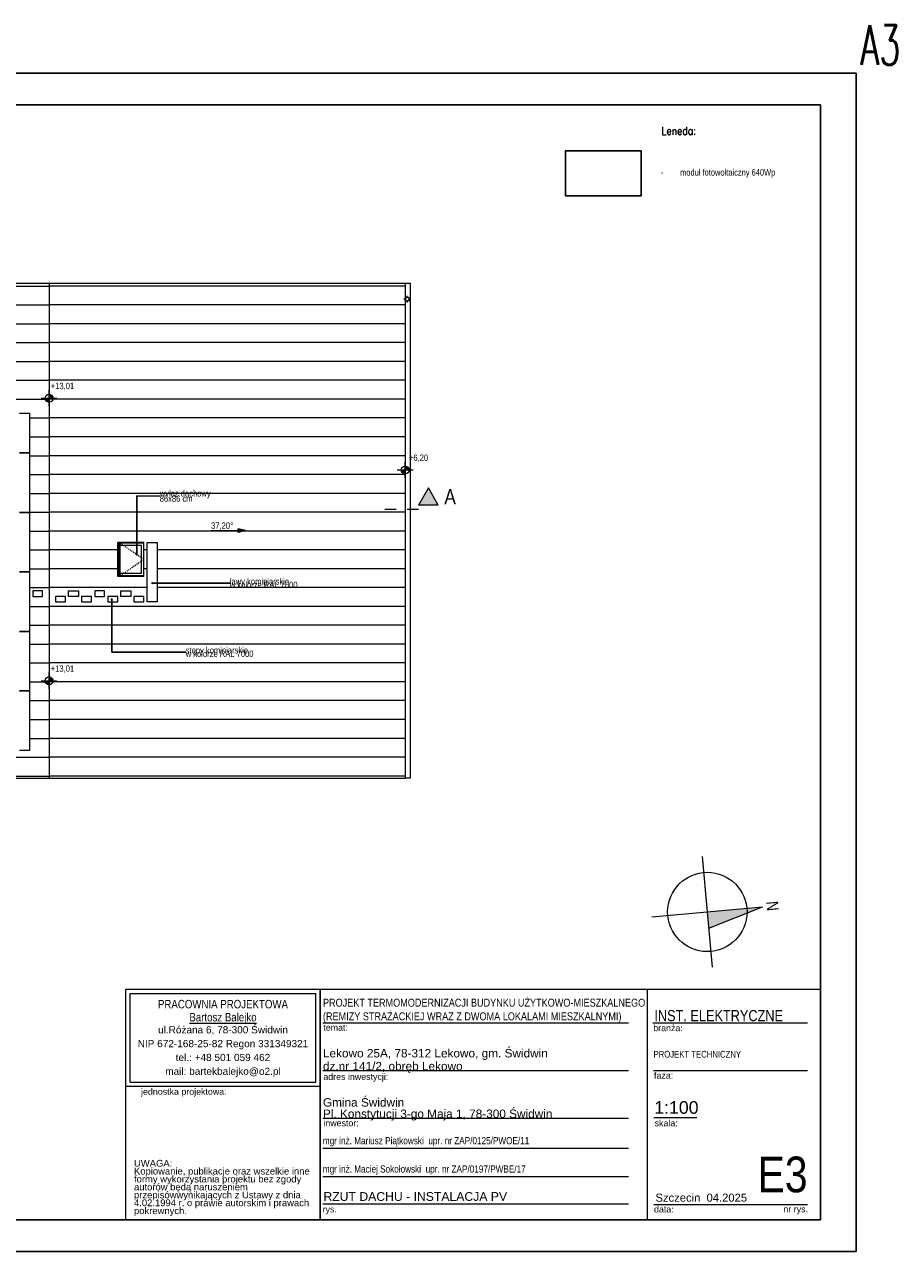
# Model space of a CAD drawing. Extents: x -543332 to -323966, y -9028 to 137422.
# Tile 193 of 250: x -489696 to -467701, y 106497 to 137422. Entities that reach past the tile are written whole.
import ezdxf

# ---------------------------------------------------------------- set-up
doc = ezdxf.new("R2010")
doc.units = 0
doc.header["$MEASUREMENT"] = 0
doc.linetypes.add('Dashed', pattern=[564.444447, 282.222223, -282.222223])
doc.linetypes.add('Hidden Line', pattern=[50, 25, -25])
doc.layers.get('0').update_dxf_attribs({"color": 8})
for name, color, linetype in [('$ IE Tabela', 7, 'Continuous'), ('INWENT DACH', 8, 'Continuous'), ('INWENT RZĘDNE', 8, 'Continuous'), ('MODULES', 8, 'Continuous')]:
    doc.layers.add(name, color=color, linetype=linetype)
for name, color, linetype, lineweight in [('$ IE_OPISY', 7, 'Continuous', 25), ('$ IE_SCHEMAT', 7, 'Continuous', 0), ('0_Nr_Pióra__21', 8, 'Continuous', 9), ('Arch dachowki_Nr_Pióra__21', 8, 'Continuous', 9), ('Arch okna_Nr_Pióra__21', 8, 'Continuous', 9), ('Arch opisy_Nr_Pióra__21', 8, 'Continuous', 9), ('ARCH TABELA_Nr_Pióra__1', 8, 'Continuous', 25), ('ARCH TABELA_Nr_Pióra__21', 8, 'Continuous', 9), ('ARCH TABELA_Nr_Pióra__7', 8, 'Continuous', 13), ('Arch tabelki_Nr_Pióra__21', 8, 'Continuous', 9), ('arch wypelnienia_Nr_Pióra__21', 8, 'Continuous', 9), ('Arch wyposazenie_Nr_Pióra__21', 8, 'Continuous', 9), ('INWENT DACH_Nr_Pióra__2', 8, 'Continuous', 13), ('INWENT DACH_Nr_Pióra__21', 8, 'Continuous', 9), ('INWENT OPISY_Nr_Pióra__21', 8, 'Continuous', 9), ('INWENT OPISY_Nr_Pióra__41', 8, 'Continuous', 15), ('INWENT RURY SPUSTOWE_Nr_Pióra__21', 8, 'Continuous', 9), ('INWENT RZĘDNE_Nr_Pióra__21', 8, 'Continuous', 9)]:
    doc.layers.add(name, color=color, linetype=linetype, lineweight=lineweight)
doc.styles.add('GENERATED_STYLE_2', font='ARIALN.TTF')
doc.styles.add('GENERATED_STYLE_3', font='ARIALN.TTF')
doc.styles.add('GENERATED_STYLE_5', font='ARIALN.TTF')
doc.styles.add('GENERATED_STYLE_7', font='ARIALN.TTF')
doc.styles.add('GENERATED_STYLE_8', font='arial.ttf')
doc.styles.add('GENERATED_STYLE_9', font='arial.ttf')
doc.styles.add('ROMANS', font='romans.shx', dxfattribs={"width": 0.85})
doc.styles.add('Solskiego 3 - PB po popr_CZYSTY$0$GENERATED_STYLE_1', font='txt')
doc.dimstyles.new('GENERATED_STYLE__11', dxfattribs={"dimtxt": 0.18, "dimasz": 109.44, "dimexe": 0.18, "dimexo": 0.0625, "dimgap": 0.09, "dimtad": 0, "dimtih": 1, "dimtoh": 1, "dimdec": 4, "dimzin": 0, "dimdsep": 46, "dimcen": 0.09, "dimadec": 0, "dimazin": 0, "dimtfac": 1, "dimtdec": 4, "dimtmove": 0, "dimatfit": 3, "dimldrblk": 'ARROWHEAD_11', "dimfxl": 1, "dimtolj": 1, "dimtzin": 0, "dimarcsym": 0})

# ---------------------------------------------------------------- blocks, each defined once
blk = doc.blocks.new('Linia_22', base_point=(-476403, 143898))
at = {"layer": 'INWENT DACH_Nr_Pióra__21', "linetype": 'Continuous'}
blk.add_hatch(color=256, dxfattribs=at).paths.add_polyline_path([(-475535, 143898), (-475722, 143848), (-475722, 143948)], flags=0)
at = {"layer": 'INWENT DACH_Nr_Pióra__2', "linetype": 'Continuous'}
blk.add_line((-476403, 143898), (-475722, 143898), dxfattribs=at)
at = {"layer": 'INWENT DACH_Nr_Pióra__21', "linetype": 'Continuous'}
for p, q in [((-475535, 143898), (-475722, 143948)), ((-475722, 143848), (-475722, 143948)), ((-475535, 143898), (-475722, 143848))]:
    blk.add_line(p, q, dxfattribs=at)
blk = doc.blocks.new('Koty wysokościowe_60', base_point=(-480486, 140111))
at = {"layer": 'INWENT RZĘDNE_Nr_Pióra__21', "linetype": 'Continuous'}
for points in [[(-480486, 140111), (-480586, 140111), (-480578, 140073), (-480557, 140040), (-480524, 140019), (-480486, 140011)], [(-480486, 140111), (-480386, 140111), (-480393, 140149), (-480415, 140182), (-480448, 140203), (-480486, 140211)]]:
    blk.add_hatch(color=256, dxfattribs=at).paths.add_polyline_path(points, flags=0)
for p, q in [((-480686, 140111), (-480286, 140111)), ((-480486, 139911), (-480486, 140311))]:
    blk.add_line(p, q, dxfattribs=at)
blk.add_circle((-480486, 140111), 100, dxfattribs=at)
at = {"layer": 'INWENT RZĘDNE_Nr_Pióra__21', "insert": (-480442, 140311), "char_height": 160, "attachment_point": 7, "style": 'GENERATED_STYLE_3'}
blk.add_mtext('{+13,01}', dxfattribs=at)
blk = doc.blocks.new('Koty wysokościowe_62', base_point=(-471511, 145426))
at = {"layer": 'INWENT RZĘDNE_Nr_Pióra__21', "linetype": 'Continuous'}
for points in [[(-471511, 145426), (-471611, 145426), (-471604, 145388), (-471582, 145355), (-471549, 145334), (-471511, 145326)], [(-471511, 145426), (-471411, 145426), (-471419, 145464), (-471440, 145497), (-471473, 145519), (-471511, 145526)]]:
    blk.add_hatch(color=256, dxfattribs=at).paths.add_polyline_path(points, flags=0)
for p, q in [((-471711, 145426), (-471311, 145426)), ((-471511, 145226), (-471511, 145626))]:
    blk.add_line(p, q, dxfattribs=at)
blk.add_circle((-471511, 145426), 100, dxfattribs=at)
at = {"layer": 'INWENT RZĘDNE_Nr_Pióra__21', "insert": (-471416, 145626), "char_height": 160, "attachment_point": 7, "style": 'GENERATED_STYLE_3'}
blk.add_mtext('{+6,20}', dxfattribs=at)
blk = doc.blocks.new('Koty wysokościowe_63', base_point=(-480486, 147235))
at = {"layer": 'INWENT RZĘDNE_Nr_Pióra__21', "linetype": 'Continuous'}
for points in [[(-480486, 147235), (-480586, 147235), (-480578, 147196), (-480557, 147164), (-480524, 147142), (-480486, 147135)], [(-480486, 147235), (-480386, 147235), (-480393, 147273), (-480415, 147305), (-480448, 147327), (-480486, 147335)]]:
    blk.add_hatch(color=256, dxfattribs=at).paths.add_polyline_path(points, flags=0)
for p, q in [((-480686, 147235), (-480286, 147235)), ((-480486, 147035), (-480486, 147435))]:
    blk.add_line(p, q, dxfattribs=at)
blk.add_circle((-480486, 147235), 100, dxfattribs=at)
at = {"layer": 'INWENT RZĘDNE_Nr_Pióra__21', "insert": (-480442, 147435), "char_height": 160, "attachment_point": 7, "style": 'GENERATED_STYLE_3'}
blk.add_mtext('{+13,01}', dxfattribs=at)
blk = doc.blocks.new('ARROWHEAD_11')
at = {"color": 0, "linetype": 'Continuous', "lineweight": 0}
blk.add_line((0, 0), (-1, 0), dxfattribs=at)
at = {"color": 0, "linetype": 'Continuous', "lineweight": 0, "const_width": 0.25, "flags": 128}
blk.add_lwpolyline([(-0.125, 0, 1), (0.125, 0, 1)], format="xyb", close=True, dxfattribs=at)
blk = doc.blocks.new('a3eee')
at = {"layer": '$ IE Tabela'}
for p, q in [((23930.8, 4176.8), (19730.8, 4176.8)), ((23930.8, 1206.8), (23930.8, 4176.8)), ((23840.8, 4096.8), (19890.8, 4096.8)), ((23840.8, 1286.8), (23840.8, 4096.8)), ((19890.8, 1286.8), (23840.8, 1286.8)), ((19730.8, 1206.8), (23930.8, 1206.8))]:
    blk.add_line(p, q, dxfattribs=at)
at = {"layer": '$ IE Tabela', "style": 'ROMANS', "width": 0.6168}
blk.add_text('A3', height=100, dxfattribs=at).set_placement((23941.8, 4197.5))

msp = doc.modelspace()

# ---------------------------------------------------------------- hatches: boundary and pattern name
at = {"layer": 'arch wypelnienia_Nr_Pióra__21', "linetype": 'Continuous'}
msp.add_hatch(color=256, dxfattribs=at).paths.add_polyline_path([(-471098, 115181), (-472456, 114647), (-472492, 115055)], flags=0)
at = {"layer": 'INWENT OPISY_Nr_Pióra__21', "linetype": 'Continuous'}
msp.add_hatch(color=256, dxfattribs=at).paths.add_polyline_path([(-479517, 125741), (-479273, 125305), (-479773, 125305)], flags=0)

# ---------------------------------------------------------------- linework, layer by layer
at = {"layer": 'Arch dachowki_Nr_Pióra__21', "linetype": 'Continuous'}
for p, q in [((-498054, 130830), (-489079, 130830)), ((-480105, 130830), (-489079, 130830)), ((-498054, 130355), (-489079, 130355)), ((-480105, 130355), (-489079, 130355)), ((-498054, 129880), (-489079, 129880)), ((-480105, 129880), (-489079, 129880)), ((-498054, 129405), (-489079, 129405)), ((-480105, 129405), (-489079, 129405)), ((-498054, 128930), (-489079, 128930)), ((-480105, 128930), (-489079, 128930)), ((-498054, 128455), (-489079, 128455)), ((-480105, 128455), (-489079, 128455)), ((-498054, 127980), (-489079, 127980)), ((-480105, 127980), (-489079, 127980)), ((-489571, 127505), (-489079, 127505)), ((-480105, 127505), (-489079, 127505)), ((-489571, 127030), (-489079, 127030)), ((-480105, 127030), (-489079, 127030)), ((-489571, 126555), (-489079, 126555)), ((-480105, 126555), (-489079, 126555)), ((-489571, 126080), (-489079, 126080)), ((-480105, 126080), (-489079, 126080)), ((-489571, 125605), (-489079, 125605)), ((-480105, 125605), (-489079, 125605)), ((-489571, 125130), (-489079, 125130)), ((-480105, 125130), (-489079, 125130)), ((-489571, 124655), (-489079, 124655)), ((-480105, 124655), (-489079, 124655)), ((-489571, 124180), (-489079, 124180)), ((-487348, 124180), (-489079, 124180)), ((-486608, 124180), (-486688, 124180)), ((-480105, 124180), (-486358, 124180)), ((-489571, 123705), (-489079, 123705)), ((-487348, 123705), (-489079, 123705)), ((-486608, 123705), (-486688, 123705)), ((-480105, 123705), (-486358, 123705)), ((-489571, 123230), (-489079, 123230)), ((-486608, 123230), (-489079, 123230)), ((-480105, 123230), (-486358, 123230)), ((-489571, 122755), (-489079, 122755)), ((-480105, 122755), (-489079, 122755)), ((-489571, 122280), (-489079, 122280)), ((-480105, 122280), (-489079, 122280)), ((-489571, 121805), (-489079, 121805)), ((-480105, 121805), (-489079, 121805)), ((-489571, 121330), (-489079, 121330)), ((-480105, 121330), (-489079, 121330)), ((-489571, 120855), (-489079, 120855)), ((-480105, 120855), (-489079, 120855)), ((-489571, 120380), (-489079, 120380)), ((-480105, 120380), (-489079, 120380)), ((-489571, 119905), (-489079, 119905)), ((-480105, 119905), (-489079, 119905)), ((-489571, 119430), (-489079, 119430)), ((-480105, 119430), (-489079, 119430)), ((-498054, 118955), (-489079, 118955)), ((-480105, 118955), (-489079, 118955)), ((-498054, 118480), (-489079, 118480)), ((-480105, 118480), (-489079, 118480))]:
    msp.add_line(p, q, dxfattribs=at)
at = {"layer": 'Arch okna_Nr_Pióra__21', "linetype": 'Continuous'}
for p, q in [((-487348, 123508), (-487348, 124368)), ((-486688, 124368), (-487348, 124368)), ((-487325, 123508), (-487325, 124368)), ((-487299, 123508), (-487299, 124368)), ((-486688, 124348), (-487299, 124348)), ((-487285, 123528), (-487285, 124348)), ((-486688, 123508), (-486688, 124368)), ((-486748, 124288), (-487285, 124288)), ((-486748, 123588), (-486748, 124288)), ((-486688, 123508), (-487348, 123508)), ((-486688, 123528), (-487299, 123528)), ((-486748, 123588), (-487285, 123588))]:
    msp.add_line(p, q, dxfattribs=at)
at = {"layer": 'Arch okna_Nr_Pióra__21', "linetype": 'Hidden Line'}
for q in [(-487285, 124348), (-487285, 123528)]:
    msp.add_line((-486688, 123938), q, dxfattribs=at)
at = {"layer": 'ARCH TABELA_Nr_Pióra__21', "linetype": 'Continuous'}
for p, q in [((-472618, 116450), (-472367, 113661)), ((-473887, 114930), (-471098, 115181)), ((-472456, 114647), (-471098, 115181))]:
    msp.add_line(p, q, dxfattribs=at)
at = {"layer": 'ARCH TABELA_Nr_Pióra__21', "color": 0, "linetype": 'Continuous'}
for p, q in [((-487143, 107297), (-487143, 113108)), ((-487143, 113108), (-482250, 113108)), ((-487143, 110661), (-487143, 113108)), ((-487143, 113108), (-469643, 113108)), ((-487037, 110767), (-487037, 113001)), ((-487037, 113001), (-482356, 113001)), ((-482356, 110767), (-482356, 113001)), ((-482250, 113108), (-482250, 107297)), ((-482250, 110661), (-482250, 113108)), ((-474005, 113108), (-474005, 107297)), ((-469643, 113108), (-469643, 107297)), ((-482250, 107297), (-482250, 112708)), ((-482177, 112258), (-474478, 112258)), ((-473866, 112258), (-469966, 112258)), ((-482177, 111058), (-474478, 111058)), ((-473848, 111058), (-469966, 111058)), ((-487037, 110767), (-482356, 110767)), ((-487143, 110661), (-482250, 110661)), ((-482177, 109858), (-474478, 109858)), ((-473836, 109875), (-472757, 109875)), ((-482177, 109098), (-474478, 109098)), ((-482177, 108384), (-474478, 108384)), ((-482177, 107697), (-474478, 107697)), ((-473836, 107679), (-471555, 107679)), ((-471555, 107679), (-469966, 107679)), ((-487143, 107297), (-482250, 107297)), ((-469643, 107297), (-482250, 107297))]:
    msp.add_line(p, q, dxfattribs=at)
at = {"layer": 'ARCH TABELA_Nr_Pióra__21', "linetype": 'Continuous'}
msp.add_circle((-472492, 115055), 1000, dxfattribs=at)
at = {"layer": 'Arch wyposazenie_Nr_Pióra__21', "linetype": 'Continuous'}
for p, q in [((-489821, 127625), (-489571, 127625)), ((-489571, 127625), (-489571, 126625)), ((-489821, 126625), (-489571, 126625)), ((-489571, 126625), (-489821, 126625)), ((-489571, 126625), (-489571, 125125)), ((-489821, 125125), (-489571, 125125)), ((-489571, 125125), (-489821, 125125)), ((-489571, 125125), (-489571, 123625)), ((-486608, 122868), (-486608, 124368)), ((-486608, 124368), (-486358, 124368)), ((-486358, 124368), (-486358, 122868)), ((-489571, 123625), (-489821, 123625)), ((-489821, 123625), (-489571, 123625)), ((-489571, 123625), (-489571, 122125)), ((-489241, 123148), (-489491, 123148)), ((-489491, 123148), (-489491, 123008)), ((-489241, 123008), (-489241, 123148)), ((-488588, 123148), (-488338, 123148)), ((-488588, 123008), (-488588, 123148)), ((-488338, 123148), (-488338, 123008)), ((-487928, 123148), (-487928, 123008)), ((-487678, 123148), (-487928, 123148)), ((-487678, 123008), (-487678, 123148)), ((-487268, 123148), (-487018, 123148)), ((-487268, 123008), (-487268, 123148)), ((-487018, 123148), (-487018, 123008)), ((-489491, 123008), (-489241, 123008)), ((-488918, 123008), (-488918, 122868)), ((-488668, 123008), (-488918, 123008)), ((-488918, 122868), (-488668, 122868)), ((-488668, 122868), (-488668, 123008)), ((-488338, 123008), (-488588, 123008)), ((-488258, 123008), (-488258, 122868)), ((-488008, 123008), (-488258, 123008)), ((-488258, 122868), (-488008, 122868)), ((-488008, 122868), (-488008, 123008)), ((-487928, 123008), (-487678, 123008)), ((-487598, 123008), (-487598, 122868)), ((-487348, 123008), (-487598, 123008)), ((-487598, 122868), (-487348, 122868)), ((-487348, 122868), (-487348, 123008)), ((-487018, 123008), (-487268, 123008)), ((-486938, 123008), (-486938, 122868)), ((-486688, 123008), (-486938, 123008)), ((-486938, 122868), (-486688, 122868)), ((-486688, 122868), (-486688, 123008)), ((-486358, 122868), (-486608, 122868)), ((-489821, 122125), (-489571, 122125)), ((-489571, 122125), (-489821, 122125)), ((-489571, 122125), (-489571, 120625)), ((-489571, 120625), (-489821, 120625)), ((-489821, 120625), (-489571, 120625)), ((-489571, 120625), (-489571, 119125)), ((-489571, 119125), (-489821, 119125))]:
    msp.add_line(p, q, dxfattribs=at)
at = {"layer": 'INWENT DACH_Nr_Pióra__21', "linetype": 'Continuous'}
for p, q in [((-498054, 130905), (-480105, 130905)), ((-489079, 130905), (-489079, 118425)), ((-480105, 130905), (-480105, 118425)), ((-480054, 130525), (-480054, 130585)), ((-480079, 130500), (-480139, 130500)), ((-480054, 130475), (-480054, 130415)), ((-480029, 130500), (-479969, 130500)), ((-498054, 118425), (-480105, 118425))]:
    msp.add_line(p, q, dxfattribs=at)
msp.add_circle((-480054, 130500), 55, dxfattribs=at)
at = {"layer": 'INWENT OPISY_Nr_Pióra__41', "linetype": 'Continuous'}
for p, q in [((-479517, 125741), (-479773, 125305)), ((-479273, 125305), (-479517, 125741)), ((-479273, 125305), (-479773, 125305))]:
    msp.add_line(p, q, dxfattribs=at)
at = {"layer": 'INWENT OPISY_Nr_Pióra__41', "linetype": 'Dashed'}
msp.add_line((-480617, 125205), (-479517, 125205), dxfattribs=at)
at = {"layer": 'INWENT RURY SPUSTOWE_Nr_Pióra__21', "linetype": 'Continuous'}
for p, q in [((-480105, 130905), (-479979, 130905)), ((-479979, 130905), (-479979, 118425)), ((-479979, 118425), (-480105, 118425))]:
    msp.add_line(p, q, dxfattribs=at)
at = {"layer": 'MODULES', "color": 5}
msp.add_lwpolyline([(-474162, 134240), (-474162, 133107), (-476062, 133107), (-476062, 134240), (-474162, 134240)], dxfattribs=at)

# ---------------------------------------------------------------- block references
at = {"layer": '$ IE Tabela', "transparency": 33554687, "xscale": 10, "yscale": 10, "zscale": 10}
msp.add_blockref('a3eee', (-708051, 94429), dxfattribs=at)
at = {"layer": 'INWENT DACH', "color": 8, "linetype": 'Continuous', "lineweight": 13, "true_color": 0x7f7f7f}
msp.add_blockref('Linia_22', (-484996, 124665), dxfattribs=at)
at = {"layer": 'INWENT RZĘDNE'}
for name, p in [('Koty wysokościowe_63', (-489079, 128002)), ('Koty wysokościowe_62', (-480105, 126194)), ('Koty wysokościowe_60', (-489079, 120879))]:
    msp.add_blockref(name, p, dxfattribs=at)

# ---------------------------------------------------------------- texts
at = {"layer": '$ IE_OPISY', "color": 7, "insert": (-468013, 134744), "char_height": 200, "width": 11270, "attachment_point": 5, "style": 'ROMANS'}
msp.add_mtext('\\pxql;Leneda:', dxfattribs=at)
at = {"layer": '$ IE_SCHEMAT', "color": 0, "linetype": 'Continuous', "lineweight": 0, "ltscale": 100, "insert": (-470708, 134047), "char_height": 162, "width": 6235.05, "attachment_point": 2, "style": 'Solskiego 3 - PB po popr_CZYSTY$0$GENERATED_STYLE_1'}
msp.add_mtext('\\W0.8;\\P\\pxi-3,l4,qlt4;-^Imoduł fotowoltaiczny 640Wp', dxfattribs=at)
at = {"layer": '0_Nr_Pióra__21', "linetype": 'Continuous', "insert": (-484996, 124682), "char_height": 160, "attachment_point": 7, "style": 'GENERATED_STYLE_3'}
msp.add_mtext('{37,20°}', dxfattribs=at)
at = {"layer": 'Arch opisy_Nr_Pióra__21', "linetype": 'Continuous', "char_height": 160, "attachment_point": 4, "style": 'GENERATED_STYLE_5'}
for s, insert, width, line_spacing_factor in [('{wyłaz dachowy 86x86 cm}', (-486289, 125538), 1392.71, 0.498268), ('{ławy kominiarskie\\Pw kolorze RAL 7000}', (-484524, 123342), 1722.34, 0.328109), ('{stopy kominiarskie\\Pw kolorze RAL 7000}', (-485634, 121605), 1787.25, 0.328109)]:
    msp.add_mtext(s, dxfattribs=dict(at, insert=insert, width=width, line_spacing_factor=line_spacing_factor))
at = {"layer": 'ARCH TABELA_Nr_Pióra__1', "color": 0, "linetype": 'Continuous', "insert": (-482177, 112263), "char_height": 200, "attachment_point": 7, "line_spacing_factor": 1.031617, "style": 'GENERATED_STYLE_7'}
msp.add_mtext('\\pt22543.4;PROJEKT TERMOMODERNIZACJI BUDYNKU UŻYTKOWO-MIESZKALNEGO\\P\\pt;(REMIZY STRAŻACKIEJ WRAZ Z DWOMA LOKALAMI MIESZKALNYMI)', dxfattribs=at)
at = {"layer": 'ARCH TABELA_Nr_Pióra__1', "color": 0, "linetype": 'Continuous', "insert": (-482164, 107992), "char_height": 220, "attachment_point": 1, "style": 'GENERATED_STYLE_9'}
msp.add_mtext('RZUT DACHU - INSTALACJA PV', dxfattribs=at)
at = {"layer": 'ARCH TABELA_Nr_Pióra__21', "color": 0, "linetype": 'Continuous', "insert": (-482177, 109797), "char_height": 212.77, "attachment_point": 7, "line_spacing_factor": 0.807442, "style": 'GENERATED_STYLE_8'}
msp.add_mtext('{Gmina Świdwin\\PPl. Konstytucji 3-go Maja 1, 78-300 Świdwin}', dxfattribs=at)
at = {"layer": 'ARCH TABELA_Nr_Pióra__7', "color": 0, "linetype": 'Continuous'}
for s, insert, char_height, attachment_point, line_spacing_factor, style in [('{PRACOWNIA PROJEKTOWA\\P\\LBartosz Balejko}', (-484696, 112837), 212.77, 2, 0.926719, 'GENERATED_STYLE_2'), ('{Lekowo 25A, 78-312 Lekowo, gm. Świdwin\\Pdz.nr 141/2, obręb Lekowo}', (-482177, 110997), 212.77, 7, 0.918867, 'GENERATED_STYLE_8'), ('PROJEKT TECHNICZNY', (-473848, 111553), 170, 1, 0.923713, 'GENERATED_STYLE_7')]:
    msp.add_mtext(s, dxfattribs=dict(at, insert=insert, char_height=char_height, attachment_point=attachment_point, line_spacing_factor=line_spacing_factor, style=style))
for s, insert, char_height, attachment_point, style in [('INST. ELEKTRYCZNE', (-473827, 112581), 280, 1, 'GENERATED_STYLE_7'), ('{temat:}', (-482167, 112221), 159.6, 1, 'GENERATED_STYLE_8'), ('{branża:}', (-473854, 112209), 159.6, 1, 'GENERATED_STYLE_8'), ('{faza:}', (-473836, 111013), 159.6, 1, 'GENERATED_STYLE_8'), ('{adres inwestycji:}', (-482167, 110982), 159.58, 1, 'GENERATED_STYLE_8'), ('{jednostka projektowa:}', (-486760, 110606), 159.58, 1, 'GENERATED_STYLE_8'), ('{1:100}', (-473829, 110286), 319.2, 1, 'GENERATED_STYLE_8'), ('{inwestor:}', (-482167, 109813), 159.58, 1, 'GENERATED_STYLE_8'), ('{skala:}', (-473819, 109811), 159.6, 1, 'GENERATED_STYLE_8'), ('mgr inż. Mariusz Piątkowski  upr. nr ZAP/0125/PWOE/11', (-482180, 109379), 180, 1, 'GENERATED_STYLE_7'), ('E3', (-469966, 108888), 900, 3, 'GENERATED_STYLE_7'), ('mgr inż. Maciej Sokołowski  upr. nr ZAP/0197/PWBE/17', (-482180, 108665), 180, 1, 'GENERATED_STYLE_7'), ('Szczecin  04.2025', (-473798, 107954), 202.13, 1, 'GENERATED_STYLE_8'), ('{data:}', (-473835, 107640), 159.6, 1, 'GENERATED_STYLE_8'), ('{rys.}', (-482185, 107640), 159.6, 1, 'GENERATED_STYLE_8'), ('{nr rys.}', (-470574, 107643), 159.6, 1, 'GENERATED_STYLE_8')]:
    msp.add_mtext(s, dxfattribs=dict(at, insert=insert, char_height=char_height, attachment_point=attachment_point, style=style))
at = {"layer": 'ARCH TABELA_Nr_Pióra__7', "color": 0, "linetype": 'Continuous', "style": 'GENERATED_STYLE_8'}
for s, insert, char_height, width, attachment_point, line_spacing_factor in [('{ul.Różana 6, 78-300 Świdwin\\PNIP 672-168-25-82 Regon 331349321\\Ptel.: +48 501 059 462\\Pmail: bartekbalejko@o2.pl}', (-484696, 112175), 180.85, 4680.85, 2, 1.156383), ('{UWAGA:\\PKopiowanie, publikacje oraz wszelkie inne formy wykorzystania projektu bez zgody autorów będą naruszeniem przepisówwynikających z Ustawy z dnia 4.02.1994 r. o prawie autorskim i prawach pokrewnych.}', (-486938, 108806), 170.213, 4483.41, 1, 0.703415)]:
    msp.add_mtext(s, dxfattribs=dict(at, insert=insert, char_height=char_height, width=width, attachment_point=attachment_point, line_spacing_factor=line_spacing_factor))
at = {"layer": 'Arch tabelki_Nr_Pióra__21', "linetype": 'Continuous', "insert": (-470699, 115217), "char_height": 300, "attachment_point": 2, "rotation": 275.1455, "style": 'GENERATED_STYLE_7'}
msp.add_mtext('{N}', dxfattribs=at)
at = {"layer": 'INWENT OPISY_Nr_Pióra__21', "linetype": 'Continuous', "insert": (-478973, 125712), "char_height": 380, "attachment_point": 2, "style": 'GENERATED_STYLE_7'}
msp.add_mtext('{A}', dxfattribs=at)

# ---------------------------------------------------------------- leaders
at = {"layer": 'Arch opisy_Nr_Pióra__21', "linetype": 'Continuous', "annotation_type": 0, "has_hookline": 1, "hookline_direction": 0}
for points, text_width in [([(-486869, 124062), (-486869, 125539), (-486289, 125538)], 1231), ([(-486476, 123342), (-484524, 123342)], 1631), ([(-487498, 122936), (-487498, 121605), (-485634, 121605)], 1631)]:
    msp.add_leader(points, dimstyle='GENERATED_STYLE__11', dxfattribs=dict(at, text_width=text_width))

doc.saveas('drawing.dxf')
